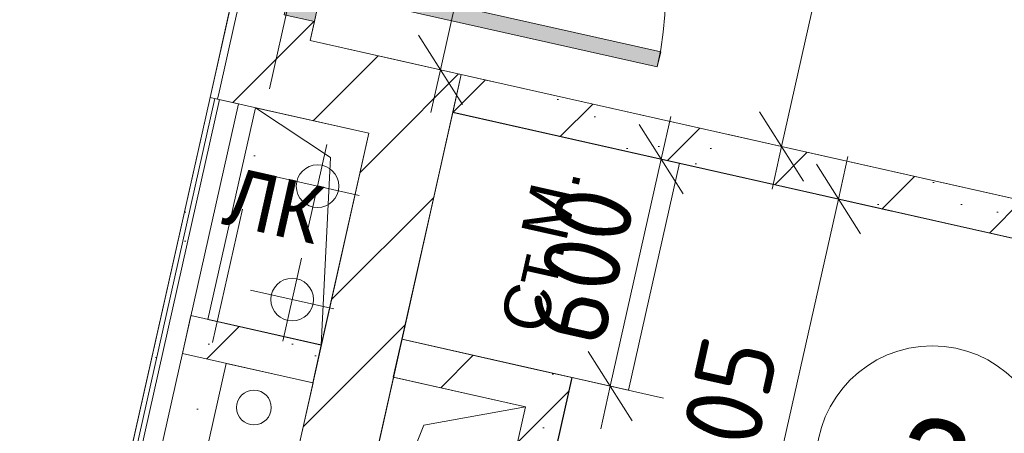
# Model space of a CAD drawing. Header units: millimetres. Extents: x -7213913 to -6930525, y 6129472 to 6355042.
# Tile 103 of 214: x -7195193 to -7192650, y 6169857 to 6170924. Entities that reach past the tile are written whole.
import ezdxf
from ezdxf.enums import TextEntityAlignment as Align

# ---------------------------------------------------------------- set-up
doc = ezdxf.new("R2010")
doc.units = ezdxf.units.MM
doc.header["$MEASUREMENT"] = 0
doc.linetypes.add('Штрихпунктирная', pattern=[670.277762, 352.777767, -176.388884, 0, -141.111112])
for name, color, linetype in [('S - квартира_помещение.АР', 7, 'Continuous'), ('S - МОП.АР', 7, 'Continuous'), ('АР-Мебель_Сантехника.АР', 7, 'Continuous'), ('АР-Стены_Перегородки_межквартирные_200.АР', 7, 'Continuous'), ('АР-Чертеж-Оси_Осевые размеры.АР', 7, 'Continuous'), ('АР-Чертеж-Размеры.АР', 7, 'Continuous'), ('ИОС-Шахты и отверстия.АР', 7, 'Continuous')]:
    doc.layers.add(name, color=color, linetype=linetype)
for name, color, linetype, lineweight in [('S - квартира_помещение.АР_Ном._пера__2', 8, 'Continuous', 15), ('S - МОП.АР_Ном._пера__2', 8, 'Continuous', 15), ('АР-Мебель_Сантехника.АР_Ном._пера__101', 252, 'Continuous', 0), ('АР-Стены_Перегородки_межквартирные_200.АР_Ном._пера__1', 7, 'Continuous', 15), ('АР-Чертеж-Оси_Осевые размеры.АР_Ном._пера__120', 7, 'Continuous', 0), ('АР-Чертеж-Размеры.АР_Ном._пера__1', 7, 'Continuous', 0), ('Двери Archicad_Ном._пера__120', 7, 'Continuous', 0), ('ИОС-Шахты и отверстия.АР_Ном._пера__1', 7, 'Continuous', 0), ('Паспорта Зон Archicad_Ном._пера__1', 7, 'Continuous', 0)]:
    doc.layers.add(name, color=color, linetype=linetype, lineweight=lineweight)
doc.layers.add('АР-Мебель_Сантехника.АР_Ном._пера__86', color=7, linetype='Continuous', lineweight=0, true_color=0xbdbdbd)
doc.styles.add('РЎР“Р•РќР•Р\xa0Р\x98Р\xa0_РЎРўР\x98Р›Р¬_1', font='txt')
doc.styles.add('РЎР“Р•РќР•Р\xa0Р\x98Р\xa0_РЎРўР\x98Р›Р¬_2', font='calibri.ttf')
doc.styles.add('РЎР“Р•РќР•Р\xa0Р\x98Р\xa0_РЎРўР\x98Р›Р¬_3', font='GOST_Common.ttf')
doc.styles.add('РЎР“Р•РќР•Р\xa0Р\x98Р\xa0_РЎРўР\x98Р›Р¬_5', font='GOTHIC.TTF')
doc.styles.add('РЎР“Р•РќР•Р\xa0Р\x98Р\xa0_РЎРўР\x98Р›Р¬_6', font='arial.ttf')
doc.dimstyles.new('СГЕНЕРИР_СТИЛЬ__3', dxfattribs={"dimtxt": 200, "dimasz": 142.5, "dimexe": 0.18, "dimexo": 0.0625, "dimgap": 0, "dimtad": 1, "dimdec": 0, "dimzin": 0, "dimdsep": 46, "dimtxsty": 'РЎР“Р•РќР•Р\xa0Р\x98Р\xa0_РЎРўР\x98Р›Р¬_3', "dimblk": 'ARROWHEAD_6', "dimblk1": 'ARROWHEAD_6', "dimblk2": 'ARROWHEAD_6', "dimcen": 0.09, "dimse1": 1, "dimse2": 1, "dimclrd": 7, "dimclre": 7, "dimclrt": 7, "dimazin": 0, "dimtfac": 1, "dimtdec": 4, "dimtmove": 0, "dimatfit": 3, "dimfxl": 1, "dimtolj": 1, "dimtzin": 0, "dimarcsym": 0})
doc.dimstyles.new('СГЕНЕРИР_СТИЛЬ__4', dxfattribs={"dimtxt": 200, "dimasz": 142.5, "dimexe": 0.18, "dimexo": 0.0625, "dimgap": 0, "dimtad": 1, "dimdec": 0, "dimzin": 0, "dimdsep": 46, "dimtxsty": 'РЎР“Р•РќР•Р\xa0Р\x98Р\xa0_РЎРўР\x98Р›Р¬_3', "dimblk": 'ARROWHEAD_6', "dimblk1": 'ARROWHEAD_6', "dimblk2": 'ARROWHEAD_6', "dimcen": 0.09, "dimse1": 1, "dimse2": 1, "dimclrd": 7, "dimclre": 7, "dimclrt": 7, "dimazin": 0, "dimtfac": 1, "dimtdec": 4, "dimtmove": 2, "dimatfit": 3, "dimfxl": 1, "dimtolj": 1, "dimtzin": 0, "dimarcsym": 0})
pattern_1 = [(45, (-6566190.34, 6562677.8), (-169.70563, 169.70563), []), (90, (-6566360.05, 6562847.5), (-216, 0), [0, -144, 0, -216]), (155, (-6566190.34, 6563017.2), (91.285545, 195.76248), [0, -105.6, 0, -182.4])]
pattern_2 = [(45, (-6566190.34, 6562677.8), (-127.279217, 127.279217), [])]
pattern_3 = [(45, (-6566190.34, 6563027.8), (-111.369318, 111.369318), [0, -105, 0, -157.5]), (110, (-6565840.34, 6563027.8), (148.001588, 53.868173), [0, -77, 0, -133])]
pattern_4 = [(0, (-6566190.34, 6562677.795), (0, 75), [0, -75])]

# ---------------------------------------------------------------- blocks, each defined once
blk = doc.blocks.new('С_у_3_33_10', base_point=(-7192639.4, 6169488))
at = {"layer": 'S - квартира_помещение.АР_Ном._пера__2', "color": 8, "linetype": 'Continuous', "lineweight": 15, "flags": 128}
blk.add_lwpolyline([(-7194205.2, 6170099.8), (-7193765.7, 6170001), (-7193973.9, 6169074.1), (-7194414.1, 6169172.9), (-7194512.6, 6168733.9), (-7191439.3, 6168043.7), (-7191000.9, 6169995.3), (-7194074.2, 6170685.5)], close=True, dxfattribs=at)
at = {"layer": 'Паспорта Зон Archicad_Ном._пера__1', "color": 7, "linetype": 'Continuous', "lineweight": 0}
blk.add_circle((-7192835.6, 6169782.9), 300, dxfattribs=at)
at = {"layer": 'Паспорта Зон Archicad_Ном._пера__1', "color": 7, "lineweight": 0, "style": 'РЎР“Р•РќР•Р\xa0Р\x98Р\xa0_РЎРўР\x98Р›Р¬_1'}
blk.add_attdef('ROOM_NUMBER', text='', height=250, rotation=347.3417, dxfattribs=at).set_placement((-7192835.6, 6169768), align=Align.MIDDLE_CENTER)
at = {"layer": 'Паспорта Зон Archicad_Ном._пера__1', "color": 7, "lineweight": 0, "style": 'РЎР“Р•РќР•Р\xa0Р\x98Р\xa0_РЎРўР\x98Р›Р¬_2'}
blk.add_attdef('ROOM_AREA', text='', height=200, rotation=347.3417, dxfattribs=at).set_placement((-7192243.4, 6168798.2), align=Align.MIDDLE_RIGHT)
blk = doc.blocks.new('Холл_4_35_10', base_point=(-7192599.9, 6171254.5))
at = {"layer": 'S - квартира_помещение.АР_Ном._пера__2', "color": 8, "linetype": 'Continuous', "lineweight": 15, "flags": 128}
blk.add_lwpolyline([(-7194442.7, 6170870.6), (-7194052.5, 6170782.9), (-7194052.4, 6170783.1), (-7190979, 6170092.9), (-7190722.6, 6171234.4), (-7191576.4, 6171426.1), (-7191438.3, 6172040.7), (-7193389.7, 6172478.9), (-7193521.2, 6171893.5), (-7193618.7, 6171915.4), (-7193487.3, 6172500.8), (-7193780, 6172566.6), (-7193911.5, 6171981.2), (-7194179.8, 6172041.4)], close=True, dxfattribs=at)
at = {"layer": 'Паспорта Зон Archicad_Ном._пера__1', "color": 7, "lineweight": 0, "style": 'РЎР“Р•РќР•Р\xa0Р\x98Р\xa0_РЎРўР\x98Р›Р¬_1'}
blk.add_attdef('ROOM_NUMBER', text='', height=250, rotation=347.3417, dxfattribs=at).set_placement((-7192509.7, 6171221), align=Align.MIDDLE_CENTER)
at = {"layer": 'Паспорта Зон Archicad_Ном._пера__1', "color": 7, "lineweight": 0, "style": 'РЎР“Р•РќР•Р\xa0Р\x98Р\xa0_РЎРўР\x98Р›Р¬_2'}
blk.add_attdef('ROOM_AREA', text='', height=200, rotation=347.3417, dxfattribs=at).set_placement((-7191114.6, 6170287.1), align=Align.MIDDLE_RIGHT)
blk = doc.blocks.new('Стиральная Машина 23[7]_10', base_point=(-7194140, 6170392.6))
at = {"layer": 'АР-Мебель_Сантехника.АР_Ном._пера__101', "color": 252, "linetype": 'Continuous', "lineweight": 0, "flags": 128}
blk.add_lwpolyline([(-7194074.2, 6170685.3), (-7193488.8, 6170553.8), (-7193620.3, 6169968.4), (-7194205.7, 6170099.9)], close=True, dxfattribs=at)
at = {"layer": 'АР-Мебель_Сантехника.АР_Ном._пера__86', "color": 9, "lineweight": 0, "true_color": 0xbdbdbd, "style": 'РЎР“Р•РќР•Р\xa0Р\x98Р\xa0_РЎРўР\x98Р›Р¬_6'}
blk.add_attdef('stDisplayText', text='', height=120, rotation=77.3417, dxfattribs=at).set_placement((-7193847.3, 6170332.7), align=Align.MIDDLE_CENTER)
blk = doc.blocks.new('Символ Проема в Полу 21[48]_10', base_point=(-7194583.8, 6170697.2))
at = {"layer": 'ИОС-Шахты и отверстия.АР_Ном._пера__1', "color": 7, "linetype": 'Continuous', "lineweight": 0, "flags": 128}
for points in [[(-7194390, 6170568.9), (-7194413.8, 6170085.1), (-7194706.5, 6170150.9), (-7194583.8, 6170697.2)], [(-7194583.8, 6170697.2), (-7194291.1, 6170631.5), (-7194413.8, 6170085.1), (-7194390, 6170568.9)]]:
    blk.add_lwpolyline(points, close=True, dxfattribs=at)
at = {"layer": 'ИОС-Шахты и отверстия.АР_Ном._пера__1', "color": 7, "lineweight": 0, "insert": (-7194508.8, 6170317.4), "char_height": 150, "attachment_point": 8, "rotation": 347.3417, "style": 'РЎР“Р•РќР•Р\xa0Р\x98Р\xa0_РЎРўР\x98Р›Р¬_5'}
blk.add_mtext('\\A1;{\\pqc;\\pt0;\\fCentury Gothic|b0|i0|c204|p0;\\W1.000000;ЛК\\fCentury Gothic|b0|i0|c204|p0;\\W1.000000;\\A1{\\H.66x;\\S^  ;}\\fCentury Gothic|b0|i0|c204|p0;\\W1.000000;\\fCentury Gothic|b0|i0|c204|p0;\\W1.000000;\\A1{\\H.66x;\\S^  ;}\\fCentury Gothic|b0|i0|c204|p0;\\W1.000000;\\fCentury Gothic|b0|i0|c204|p0;\\W1.000000;\\A1{\\H.66x;\\S^  ;}}', dxfattribs=at)
blk = doc.blocks.new('Символ Проема в Полу 21[54]_10', base_point=(-7194446.9, 6169026.7))
at = {"layer": 'ИОС-Шахты и отверстия.АР_Ном._пера__1', "color": 7, "linetype": 'Continuous', "lineweight": 0, "insert": (-7194346.5, 6168788.7), "char_height": 150, "attachment_point": 8, "rotation": 347.3417, "style": 'РЎР“Р•РќР•Р\xa0Р\x98Р\xa0_РЎРўР\x98Р›Р¬_6'}
blk.add_mtext('\\A1;{\\pqc;\\pt0;\\fArial|b0|i0|c204|p0;\\c739502;\\W1.000000;ВК\\fArial|b0|i0|c204|p0;\\W1.000000;\\A1{\\H.66x;\\S^  ;}\\fArial|b0|i0|c204|p0;\\W1.000000;\\fArial|b0|i0|c204|p0;\\W1.000000;\\A1{\\H.66x;\\S^  ;}\\fArial|b0|i0|c204|p0;\\W1.000000;\\fArial|b0|i0|c204|p0;\\W1.000000;\\A1{\\H.66x;\\S^  ;}}', dxfattribs=at)
blk = doc.blocks.new('Символ Проема в Полу 21[132]_10', base_point=(-7194391.9, 6169270.5))
at = {"layer": 'ИОС-Шахты и отверстия.АР_Ном._пера__1', "color": 7, "linetype": 'Continuous', "lineweight": 0, "flags": 128}
for points in [[(-7194391.9, 6169270.5), (-7194227.6, 6170002.3), (-7193886.2, 6169925.6), (-7194149.3, 6169878.6)], [(-7194149.3, 6169878.6), (-7193886.2, 6169925.6), (-7194050.6, 6169193.8), (-7194391.9, 6169270.5)]]:
    blk.add_lwpolyline(points, close=True, dxfattribs=at)
at = {"layer": 'ИОС-Шахты и отверстия.АР_Ном._пера__1', "color": 7, "linetype": 'Continuous', "lineweight": 0, "insert": (-7194146.4, 6169522.7), "char_height": 150, "attachment_point": 8, "rotation": 347.3417, "style": 'РЎР“Р•РќР•Р\xa0Р\x98Р\xa0_РЎРўР\x98Р›Р¬_6'}
blk.add_mtext('\\A1;{\\pqc;\\pt0;\\fArial|b0|i0|c204|p0;\\c739502;\\W1.000000;ОВ\\fArial|b0|i0|c204|p0;\\W1.000000;\\A1{\\H.66x;\\S^  ;}\\fArial|b0|i0|c204|p0;\\W1.000000;\\fArial|b0|i0|c204|p0;\\W1.000000;\\A1{\\H.66x;\\S^  ;}\\fArial|b0|i0|c204|p0;\\W1.000000;\\fArial|b0|i0|c204|p0;\\W1.000000;\\A1{\\H.66x;\\S^  ;}}', dxfattribs=at)
blk = doc.blocks.new('Коридор_6_62_10', base_point=(-7194976.7, 6171241.3))
at = {"layer": 'S - МОП.АР_Ном._пера__2', "color": 8, "linetype": 'Continuous', "lineweight": 15, "flags": 128}
blk.add_lwpolyline([(-7197544.7, 6165182), (-7194510.3, 6164500.5), (-7194115.8, 6166256.9), (-7195628.1, 6166596.6), (-7194701.2, 6170723.6), (-7193138.8, 6177680.3), (-7194660.9, 6178022.2)], close=True, dxfattribs=at)
at = {"layer": 'Паспорта Зон Archicad_Ном._пера__1', "color": 7, "lineweight": 0, "style": 'РЎР“Р•РќР•Р\xa0Р\x98Р\xa0_РЎРўР\x98Р›Р¬_3'}
blk.add_attdef('ROOM_NUMBER', text='', height=350, rotation=347.3417, dxfattribs=at).set_placement((-7194567.4, 6175393.1), align=Align.MIDDLE_CENTER)
at = {"layer": 'Паспорта Зон Archicad_Ном._пера__1', "color": 7, "lineweight": 0, "style": 'РЎР“Р•РќР•Р\xa0Р\x98Р\xa0_РЎРўР\x98Р›Р¬_2'}
blk.add_attdef('ROOM_AREA', text='', height=200, rotation=347.3417, dxfattribs=at).set_placement((-7194319.9, 6174798.6), align=Align.MIDDLE_RIGHT)
blk = doc.blocks.new('Стена_13_10', base_point=(-7194052.3, 6170782.9))
at = {"layer": 'АР-Стены_Перегородки_межквартирные_200.АР', "linetype": 'Continuous', "lineweight": 0, "true_color": 0x000000}
h = blk.add_hatch(dxfattribs=at)
h.set_pattern_fill('БУТ__50__000A', color=18, style=0, pattern_type=2)
h.set_pattern_definition(pattern_1)
h.paths.add_polyline_path([(-7194052.3, 6170782.9), (-7194074.2, 6170685.3), (-7192610.7, 6170356.6), (-7192588.8, 6170454.2)])
at = {"layer": 'АР-Стены_Перегородки_межквартирные_200.АР_Ном._пера__1', "color": 7, "linetype": 'Continuous', "lineweight": 15, "flags": 128}
for points in [[(-7194052.3, 6170782.9), (-7194074.2, 6170685.3)], [(-7192588.8, 6170454.2), (-7194052.3, 6170782.9)], [(-7194074.2, 6170685.3), (-7192610.7, 6170356.6)]]:
    blk.add_lwpolyline(points, dxfattribs=at)
blk = doc.blocks.new('Стена_34_10', base_point=(-7194609.2, 6168750.5))
at = {"layer": 'АР-Стены_Перегородки_межквартирные_200.АР', "linetype": 'Continuous', "lineweight": 0, "true_color": 0x000000}
h = blk.add_hatch(dxfattribs=at)
h.set_pattern_fill('БЛОКИ_БЕТОННЫЕ_ЭФФЕКТИВН_28', color=18, style=0, pattern_type=2)
h.set_pattern_definition(pattern_2)
h.paths.add_polyline_path([(-7194291.1, 6170631.5), (-7194052.3, 6170782.9), (-7194247.5, 6170826.7)])
h = blk.add_hatch(dxfattribs=at)
h.set_pattern_fill('БЛОКИ_БЕТОННЫЕ_ЭФФЕКТИВН_28', color=18, style=0, pattern_type=2)
h.set_pattern_definition(pattern_2)
h.paths.add_polyline_path([(-7194291.1, 6170631.5), (-7194096, 6170587.7), (-7194052.3, 6170782.9)])
h = blk.add_hatch(dxfattribs=at)
h.set_pattern_fill('БЛОКИ_БЕТОННЫЕ_ЭФФЕКТИВН_28', color=18, style=0, pattern_type=2)
h.set_pattern_definition(pattern_2)
h.paths.add_polyline_path([(-7194291.1, 6170631.5), (-7194706.8, 6168772.4), (-7194511.6, 6168728.6), (-7194096, 6170587.7)])
at = {"layer": 'АР-Стены_Перегородки_межквартирные_200.АР_Ном._пера__1', "color": 7, "linetype": 'Continuous', "lineweight": 15, "flags": 128}
for points in [[(-7194052.3, 6170782.9), (-7194247.5, 6170826.7)], [(-7194511.6, 6168728.6), (-7194052.3, 6170782.9)], [(-7194291.1, 6170631.5), (-7194750.4, 6168577.2)]]:
    blk.add_lwpolyline(points, dxfattribs=at)
blk = doc.blocks.new('Металлическая Дверь 23[15]_10', base_point=(-6566190.3, 6562677.8))
at = {"layer": 'Двери Archicad_Ном._пера__120', "linetype": 'Continuous', "lineweight": 0, "true_color": 0xffffff}
for points in [[(-7194297.3, 6171883.3), (-7194258.2, 6171874.5), (-7194219.2, 6171865.8), (-7194201.7, 6171943.8), (-7194279.7, 6171961.3)], [(-7193545.9, 6170802.4), (-7193537.1, 6170841.4), (-7194405.5, 6171036.4), (-7194414.3, 6170997.4)], [(-7194509.8, 6170936.9), (-7194431.8, 6170919.3), (-7194414.3, 6170997.4), (-7194453.3, 6171006.2), (-7194492.3, 6171014.9)]]:
    blk.add_hatch(color=7, dxfattribs=at).paths.add_polyline_path(points)
at = {"layer": 'Двери Archicad_Ном._пера__120', "color": 7, "linetype": 'Continuous', "lineweight": 0}
for p, q in [((-7194416.3, 6171992), (-7194420.7, 6171972.5)), ((-7194284.1, 6171941.8), (-7194420.7, 6171972.5)), ((-7194279.7, 6171961.3), (-7194297.3, 6171883.3)), ((-7194201.7, 6171943.8), (-7194279.7, 6171961.3)), ((-7194201.7, 6171943.8), (-7194279.7, 6171961.3)), ((-7194201.7, 6171943.8), (-7194279.7, 6171961.3)), ((-7194219.2, 6171865.8), (-7194201.7, 6171943.8)), ((-7194297.3, 6171883.3), (-7194258.2, 6171874.5)), ((-7194258.2, 6171874.5), (-7194219.2, 6171865.8)), ((-7194414.3, 6170997.4), (-7194405.5, 6171036.4)), ((-7194405.5, 6171036.4), (-7193537.1, 6170841.4)), ((-7194492.3, 6171014.9), (-7194509.8, 6170936.9)), ((-7194453.3, 6171006.2), (-7194492.3, 6171014.9)), ((-7194414.3, 6170997.4), (-7194453.3, 6171006.2)), ((-7194646.4, 6170967.5), (-7194642.1, 6170987.1)), ((-7194505.5, 6170956.4), (-7194642.1, 6170987.1)), ((-7194431.8, 6170919.3), (-7194414.3, 6170997.4)), ((-7193545.9, 6170802.4), (-7194414.3, 6170997.4)), ((-7194509.8, 6170936.9), (-7194431.8, 6170919.3)), ((-7194431.8, 6170919.3), (-7194509.8, 6170936.9)), ((-7194431.8, 6170919.3), (-7194509.8, 6170936.9)), ((-7193537.1, 6170841.4), (-7193545.9, 6170802.4))]:
    blk.add_line(p, q, dxfattribs=at)
blk.add_arc((-7194414.3, 6170997.4), 890, 347.3417, 77.3417, dxfattribs=at)
blk = doc.blocks.new('Стена_35_10', base_point=(-7194562.2, 6170794.9))
at = {"layer": 'АР-Стены_Перегородки_межквартирные_200.АР', "linetype": 'Continuous', "lineweight": 0, "true_color": 0x000000}
h = blk.add_hatch(dxfattribs=at)
h.set_pattern_fill('ШТУКАТУРКА__ГИПС_01_000A', color=18, style=0, pattern_type=2)
h.set_pattern_definition(pattern_3)
h.paths.add_polyline_path([(-7194646.4, 6170967.5), (-7194701.2, 6170723.6), (-7194677.7, 6170737), (-7194626.9, 6170963.2)])
h = blk.add_hatch(dxfattribs=at)
h.set_pattern_fill('БЛОКИ_БЕТОННЫЕ_ЭФФЕКТИВН_28', color=18, style=0, pattern_type=2)
h.set_pattern_definition(pattern_2)
h.paths.add_polyline_path([(-7194637.9, 6170914.4), (-7194442.7, 6170870.6), (-7194431.8, 6170919.3), (-7194509.8, 6170936.9), (-7194626.9, 6170963.2)])
h = blk.add_hatch(dxfattribs=at)
h.set_pattern_fill('БЛОКИ_БЕТОННЫЕ_ЭФФЕКТИВН_28', color=18, style=0, pattern_type=2)
h.set_pattern_definition(pattern_2)
h.paths.add_polyline_path([(-7194677.7, 6170737), (-7194442.7, 6170870.6), (-7194637.9, 6170914.4)])
h = blk.add_hatch(dxfattribs=at)
h.set_pattern_fill('БЛОКИ_БЕТОННЫЕ_ЭФФЕКТИВН_28', color=18, style=0, pattern_type=2)
h.set_pattern_definition(pattern_2)
h.paths.add_polyline_path([(-7194677.7, 6170737), (-7194681.7, 6170719.2), (-7194486.6, 6170675.4), (-7194442.7, 6170870.6)])
h = blk.add_hatch(dxfattribs=at)
h.set_pattern_fill('ШТУКАТУРКА__ГИПС_01_000A', color=18, style=0, pattern_type=2)
h.set_pattern_definition(pattern_3)
h.paths.add_polyline_path([(-7194677.7, 6170737), (-7194701.2, 6170723.6), (-7194681.7, 6170719.2)])
at = {"layer": 'АР-Стены_Перегородки_межквартирные_200.АР_Ном._пера__1', "color": 7, "linetype": 'Continuous', "lineweight": 15}
for p, q in [((-7194626.9, 6170963.2), (-7194637.9, 6170914.4)), ((-7194431.8, 6170919.3), (-7194509.8, 6170936.9)), ((-7194637.9, 6170914.4), (-7194677.7, 6170737)), ((-7194681.7, 6170719.2), (-7194677.7, 6170737))]:
    blk.add_line(p, q, dxfattribs=at)
at = {"layer": 'АР-Стены_Перегородки_межквартирные_200.АР_Ном._пера__1', "color": 7, "linetype": 'Continuous', "lineweight": 0, "flags": 128}
for points in [[(-7194646.4, 6170967.5), (-7194701.2, 6170723.6)], [(-7194701.2, 6170723.6), (-7194681.7, 6170719.2)]]:
    blk.add_lwpolyline(points, dxfattribs=at)
at = {"layer": 'АР-Стены_Перегородки_межквартирные_200.АР_Ном._пера__1', "color": 7, "linetype": 'Continuous', "lineweight": 15, "flags": 128}
for points in [[(-7194442.7, 6170870.6), (-7194431.8, 6170919.3)], [(-7194681.7, 6170719.2), (-7194486.6, 6170675.4)]]:
    blk.add_lwpolyline(points, dxfattribs=at)
at = {"layer": 'Двери Archicad_Ном._пера__120', "color": 7, "linetype": 'Continuous', "lineweight": 0}
blk.add_blockref('Металлическая Дверь 23[15]_10', (-6566190.3, 6562677.8), dxfattribs=at)
blk = doc.blocks.new('Стена_36_10', base_point=(-7194171.7, 6170707.2))
at = {"layer": 'АР-Стены_Перегородки_межквартирные_200.АР', "linetype": 'Continuous', "lineweight": 0, "true_color": 0x000000}
h = blk.add_hatch(dxfattribs=at)
h.set_pattern_fill('БЛОКИ_БЕТОННЫЕ_ЭФФЕКТИВН_28', color=18, style=0, pattern_type=2)
h.set_pattern_definition(pattern_2)
h.paths.add_polyline_path([(-7194486.6, 6170675.4), (-7194291.1, 6170631.5), (-7194247.5, 6170826.7), (-7194442.7, 6170870.6)])
at = {"layer": 'АР-Стены_Перегородки_межквартирные_200.АР_Ном._пера__1', "color": 7, "linetype": 'Continuous', "lineweight": 15, "flags": 128}
for points in [[(-7194247.5, 6170826.7), (-7194442.7, 6170870.6)], [(-7194486.6, 6170675.4), (-7194291.1, 6170631.5)]]:
    blk.add_lwpolyline(points, dxfattribs=at)
blk = doc.blocks.new('Стена_99_10', base_point=(-7195143, 6168665.4))
at = {"layer": 'АР-Стены_Перегородки_межквартирные_200.АР', "linetype": 'Continuous', "lineweight": 0, "true_color": 0x000000}
h = blk.add_hatch(dxfattribs=at)
h.set_pattern_fill('ШТУКАТУРКА__ГИПС_03_000A', color=18, style=0, pattern_type=2)
h.set_pattern_definition(pattern_4)
h.paths.add_polyline_path([(-7194701.2, 6170723.6), (-7195162.5, 6168669.8), (-7195150.3, 6168667.1), (-7194689, 6170720.9)])
h = blk.add_hatch(dxfattribs=at)
h.set_pattern_fill('ШТУКАТУРКА__ГИПС_03_000A', color=18, style=0, pattern_type=2)
h.set_pattern_definition(pattern_4)
h.paths.add_polyline_path([(-7194689, 6170720.9), (-7195150.3, 6168667.1), (-7195138.1, 6168664.3), (-7194676.8, 6170718.1)])
at = {"layer": 'АР-Стены_Перегородки_межквартирные_200.АР_Ном._пера__1', "color": 7, "linetype": 'Continuous', "lineweight": 0}
for p, q in [((-7194689, 6170720.9), (-7195150.3, 6168667.1)), ((-7194676.8, 6170718.1), (-7195138.1, 6168664.3))]:
    blk.add_line(p, q, dxfattribs=at)
at = {"layer": 'АР-Стены_Перегородки_межквартирные_200.АР_Ном._пера__1', "color": 7, "linetype": 'Continuous', "lineweight": 0, "flags": 128}
for points in [[(-7194701.2, 6170723.6), (-7195162.5, 6168669.8)], [(-7194628, 6170707.2), (-7194701.2, 6170723.6)], [(-7195089.3, 6168653.4), (-7194628, 6170707.2)]]:
    blk.add_lwpolyline(points, dxfattribs=at)
blk = doc.blocks.new('Стена_104_10', base_point=(-7193864.3, 6170023.2))
at = {"layer": 'АР-Стены_Перегородки_межквартирные_200.АР', "linetype": 'Continuous', "lineweight": 0, "true_color": 0x000000}
h = blk.add_hatch(dxfattribs=at)
h.set_pattern_fill('БУТ__50__000A', color=18, style=0, pattern_type=2)
h.set_pattern_definition(pattern_1)
h.paths.add_polyline_path([(-7193886.2, 6169925.6), (-7193766.7, 6170001.3), (-7193864.3, 6170023.2)])
h = blk.add_hatch(dxfattribs=at)
h.set_pattern_fill('БУТ__50__000A', color=18, style=0, pattern_type=2)
h.set_pattern_definition(pattern_1)
h.paths.add_polyline_path([(-7193886.2, 6169925.6), (-7193788.7, 6169903.7), (-7193766.7, 6170001.3)])
h = blk.add_hatch(dxfattribs=at)
h.set_pattern_fill('БУТ__50__000A', color=18, style=0, pattern_type=2)
h.set_pattern_definition(pattern_1)
h.paths.add_polyline_path([(-7193953, 6169171.9), (-7193788.7, 6169903.7), (-7193886.2, 6169925.6), (-7194050.6, 6169193.8)])
h = blk.add_hatch(dxfattribs=at)
h.set_pattern_fill('БУТ__50__000A', color=18, style=0, pattern_type=2)
h.set_pattern_definition(pattern_1)
h.paths.add_polyline_path([(-7194050.6, 6169193.8), (-7194072.5, 6169096.3), (-7193974.9, 6169074.4)])
h = blk.add_hatch(dxfattribs=at)
h.set_pattern_fill('БУТ__50__000A', color=18, style=0, pattern_type=2)
h.set_pattern_definition(pattern_1)
h.paths.add_polyline_path([(-7193953, 6169171.9), (-7194050.6, 6169193.8), (-7193974.9, 6169074.4)])
at = {"layer": 'АР-Стены_Перегородки_межквартирные_200.АР_Ном._пера__1', "color": 7, "linetype": 'Continuous', "lineweight": 15, "flags": 128}
for points in [[(-7193766.7, 6170001.3), (-7193864.3, 6170023.2)], [(-7193974.9, 6169074.4), (-7193766.7, 6170001.3)], [(-7193886.2, 6169925.6), (-7194050.6, 6169193.8)], [(-7193974.9, 6169074.4), (-7194072.5, 6169096.3)]]:
    blk.add_lwpolyline(points, dxfattribs=at)
blk = doc.blocks.new('Стена_180_10', base_point=(-7194435.9, 6169987.6))
at = {"layer": 'АР-Стены_Перегородки_межквартирные_200.АР', "linetype": 'Continuous', "lineweight": 0, "true_color": 0x000000}
h = blk.add_hatch(dxfattribs=at)
h.set_pattern_fill('БУТ__50__000A', color=18, style=0, pattern_type=2)
h.set_pattern_definition(pattern_1)
h.paths.add_polyline_path([(-7194414, 6170085.2), (-7194750.8, 6170160.8), (-7194772.7, 6170063.2), (-7194435.9, 6169987.6)])
at = {"layer": 'АР-Стены_Перегородки_межквартирные_200.АР_Ном._пера__1', "color": 7, "linetype": 'Continuous', "lineweight": 15, "flags": 128}
for points in [[(-7194750.8, 6170160.8), (-7194772.7, 6170063.2)], [(-7194414, 6170085.2), (-7194750.8, 6170160.8)], [(-7194435.9, 6169987.6), (-7194414, 6170085.2)], [(-7194772.7, 6170063.2), (-7194435.9, 6169987.6)]]:
    blk.add_lwpolyline(points, dxfattribs=at)
blk = doc.blocks.new('Стена_229_10', base_point=(-7194205.9, 6170099.9))
at = {"layer": 'АР-Стены_Перегородки_межквартирные_200.АР', "linetype": 'Continuous', "lineweight": 0, "true_color": 0x000000}
h = blk.add_hatch(dxfattribs=at)
h.set_pattern_fill('БУТ__50__000A', color=18, style=0, pattern_type=2)
h.set_pattern_definition(pattern_1)
h.paths.add_polyline_path([(-7193864.3, 6170023.2), (-7194205.9, 6170099.9), (-7194227.8, 6170002.3), (-7193886.2, 6169925.6)])
at = {"layer": 'АР-Стены_Перегородки_межквартирные_200.АР_Ном._пера__1', "color": 7, "linetype": 'Continuous', "lineweight": 15, "flags": 128}
for points in [[(-7194205.9, 6170099.9), (-7194227.8, 6170002.3)], [(-7193864.3, 6170023.2), (-7194205.9, 6170099.9)], [(-7194227.8, 6170002.3), (-7193886.2, 6169925.6)]]:
    blk.add_lwpolyline(points, dxfattribs=at)
blk = doc.blocks.new('*D1043', base_point=(-6566190.3, 6562677.8))
at = {"layer": 'АР-Чертеж-Размеры.АР_Ном._пера__1', "color": 7, "linetype": 'Continuous', "lineweight": 0, "transparency": 16777216}
for p, q in [((-7193053.6, 6170571.4), (-7193078.2, 6170461.6)), ((-7193021.5, 6170372), (-7193135, 6170551.2)), ((-7193215.5, 6170492.4), (-7192941, 6170430.8)), ((-7193078.2, 6170461.6), (-7193517.6, 6168505.3)), ((-7193574.3, 6168595), (-7193460.9, 6168415.7)), ((-7193654.8, 6168536.2), (-7193380.4, 6168474.5)), ((-7193517.6, 6168505.3), (-7193542.3, 6168395.6))]:
    blk.add_line(p, q, dxfattribs=at)
at = {"layer": 'АР-Чертеж-Размеры.АР_Ном._пера__1', "color": 7, "lineweight": 0, "transparency": 16777216, "insert": (-7193373.1, 6169439.5), "char_height": 200, "attachment_point": 7, "rotation": 77.3417, "style": 'РЎР“Р•РќР•Р\xa0Р\x98Р\xa0_РЎРўР\x98Р›Р¬_3'}
blk.add_mtext('\\A1;{\\pql;\\fGOST Common|b0|i0|c204|p0;\\W1.000000;2\xa0005}', dxfattribs=at)
blk = doc.blocks.new('ARROWHEAD_6')
at = {"color": 0, "linetype": 'Continuous', "lineweight": 0}
for p, q in [((-0.5, -0.5), (0.5, 0.5)), ((0, 0), (-1, 0))]:
    blk.add_line(p, q, dxfattribs=at)
blk = doc.blocks.new('*D1115', base_point=(-6566190.3, 6562677.8))
at = {"layer": 'АР-Чертеж-Размеры.АР_Ном._пера__1', "color": 7, "linetype": 'Continuous', "lineweight": 0, "transparency": 16777216}
for p, q in [((-7192830.4, 6172353.3), (-7192805.7, 6172463.1)), ((-7192773.6, 6172263.7), (-7192887.1, 6172442.9)), ((-7192693.2, 6172322.5), (-7192967.6, 6172384.1)), ((-7193224.8, 6170597), (-7192830.4, 6172353.3)), ((-7193281.6, 6170686.6), (-7193168.1, 6170507.4)), ((-7193087.6, 6170566.2), (-7193362, 6170627.8)), ((-7193249.5, 6170487.2), (-7193224.8, 6170597))]:
    blk.add_line(p, q, dxfattribs=at)
at = {"layer": 'АР-Чертеж-Размеры.АР_Ном._пера__1', "color": 7, "lineweight": 0, "transparency": 16777216, "insert": (-7193131.9, 6171193.4), "char_height": 200, "attachment_point": 7, "rotation": 77.3417, "style": 'РЎР“Р•РќР•Р\xa0Р\x98Р\xa0_РЎРўР\x98Р›Р¬_3'}
blk.add_mtext('\\A1;{\\pql;\\fGOST Common|b0|i0|c204|p0;\\W1.000000;1\xa0800}', dxfattribs=at)
blk = doc.blocks.new('*D1116', base_point=(-6566190.3, 6562677.8))
at = {"layer": 'АР-Чертеж-Размеры.АР_Ном._пера__1', "color": 7, "linetype": 'Continuous', "lineweight": 0, "transparency": 16777216}
for p, q in [((-7193842.9, 6171965.8), (-7193818.3, 6172075.5)), ((-7193786.2, 6171876.2), (-7193899.6, 6172055.4)), ((-7193705.7, 6171935), (-7193980.1, 6171996.6)), ((-7194105.9, 6170794.9), (-7193842.9, 6171965.8)), ((-7194162.6, 6170884.5), (-7194049.1, 6170705.3)), ((-7193968.7, 6170764.1), (-7194243.1, 6170825.7)), ((-7194130.5, 6170685.1), (-7194105.9, 6170794.9))]:
    blk.add_line(p, q, dxfattribs=at)
at = {"layer": 'АР-Чертеж-Размеры.АР_Ном._пера__1', "color": 7, "lineweight": 0, "transparency": 16777216, "insert": (-7194078.7, 6171098.6), "char_height": 200, "attachment_point": 7, "rotation": 77.3417, "style": 'РЎР“Р•РќР•Р\xa0Р\x98Р\xa0_РЎРўР\x98Р›Р¬_3'}
blk.add_mtext('\\A1;{\\pql;\\fGOST Common|b0|i0|c204|p0;\\W1.000000;1\xa0200}', dxfattribs=at)
blk = doc.blocks.new('*D1207', base_point=(-6566190.3, 6562677.8))
at = {"layer": 'АР-Чертеж-Размеры.АР_Ном._пера__1', "color": 7, "linetype": 'Continuous', "lineweight": 0, "transparency": 16777216}
for p, q in [((-7193511.4, 6170674.2), (-7193536.1, 6170564.4)), ((-7193479.3, 6170474.8), (-7193592.8, 6170654)), ((-7193673.3, 6170595.2), (-7193398.9, 6170533.6)), ((-7193536.1, 6170564.4), (-7193667.6, 6169979)), ((-7193724.3, 6170068.6), (-7193610.8, 6169889.4)), ((-7193804.8, 6170009.8), (-7193530.3, 6169948.2)), ((-7193667.6, 6169979), (-7193692.2, 6169869.2))]:
    blk.add_line(p, q, dxfattribs=at)
at = {"layer": 'АР-Чертеж-Размеры.АР_Ном._пера__1', "color": 7, "lineweight": 0, "transparency": 16777216, "insert": (-7193687.3, 6170073.5), "char_height": 200, "attachment_point": 7, "rotation": 77.3417, "style": 'РЎР“Р•РќР•Р\xa0Р\x98Р\xa0_РЎРўР\x98Р›Р¬_3'}
blk.add_mtext('\\A1;{\\pql;\\fGOST Common|b0|i0|c204|p0;\\W1.000000;600}', dxfattribs=at)
blk = doc.blocks.new('Стандартный Маркер Сетки[231]_10', base_point=(-7187640.5, 6201499.3))
at = {"layer": 'АР-Чертеж-Оси_Осевые размеры.АР_Ном._пера__120', "color": 7, "linetype": 'Штрихпунктирная', "lineweight": 0}
blk.add_line((-7187859.7, 6200523.6), (-7202631.7, 6134751.7), dxfattribs=at)
at = {"layer": 'АР-Чертеж-Оси_Осевые размеры.АР_Ном._пера__120', "color": 7, "lineweight": 0, "style": 'РЎР“Р•РќР•Р\xa0Р\x98Р\xa0_РЎРўР\x98Р›Р¬_5'}
blk.add_attdef('AC_MarkerText_1', text='', height=350, rotation=347.3417, dxfattribs=at).set_placement((-7202890.5, 6133469.2), align=Align.TOP_CENTER)

msp = doc.modelspace()

# ---------------------------------------------------------------- linework, layer by layer
at = {"layer": 'S - квартира_помещение.АР', "color": 254, "linetype": 'Continuous', "lineweight": 0, "true_color": 0xd8d8d8, "flags": 128}
for points in [[(-7194442.7, 6170870.6), (-7194052.5, 6170782.9), (-7194052.4, 6170783.1), (-7190979, 6170092.9), (-7190722.6, 6171234.4), (-7191576.4, 6171426.1), (-7191438.3, 6172040.7), (-7193389.7, 6172478.9), (-7193521.2, 6171893.5), (-7193618.7, 6171915.4), (-7193487.3, 6172500.8), (-7193780, 6172566.6), (-7193911.5, 6171981.2), (-7194179.8, 6172041.4)], [(-7194205.2, 6170099.8), (-7193765.7, 6170001), (-7193973.9, 6169074.1), (-7194414.1, 6169172.9), (-7194512.6, 6168733.9), (-7191439.3, 6168043.7), (-7191000.9, 6169995.3), (-7194074.2, 6170685.5)]]:
    msp.add_lwpolyline(points, close=True, dxfattribs=at)
at = {"layer": 'S - МОП.АР', "color": 254, "linetype": 'Continuous', "lineweight": 0, "true_color": 0xdadada, "flags": 128}
msp.add_lwpolyline([(-7197544.7, 6165182), (-7194510.3, 6164500.5), (-7194115.8, 6166256.9), (-7195628.1, 6166596.6), (-7194701.2, 6170723.6), (-7193138.8, 6177680.3), (-7194660.9, 6178022.2)], close=True, dxfattribs=at)
at = {"layer": 'ИОС-Шахты и отверстия.АР_Ном._пера__1', "color": 7, "linetype": 'Continuous', "lineweight": 0}
for p, q in [((-7194447.5, 6170387.6), (-7194399.3, 6170602.2)), ((-7194530.7, 6170519), (-7194316.1, 6170470.8)), ((-7194513.2, 6170094.9), (-7194465, 6170309.5)), ((-7194596.5, 6170226.3), (-7194381.8, 6170178.1))]:
    msp.add_line(p, q, dxfattribs=at)
msp.add_lwpolyline([(-7194413.8, 6170085.1), (-7194706.5, 6170150.9), (-7194583.8, 6170697.2), (-7194291.1, 6170631.5)], close=True, dxfattribs=at)
at = {"layer": 'ИОС-Шахты и отверстия.АР_Ном._пера__1', "color": 7, "linetype": 'Continuous', "lineweight": 15}
msp.add_lwpolyline([(-7194511.9, 6169645.9), (-7194736.3, 6169696.3), (-7194659.6, 6170037.8), (-7194435.2, 6169987.4)], close=True, dxfattribs=at)
at = {"layer": 'ИОС-Шахты и отверстия.АР_Ном._пера__1', "color": 7, "linetype": 'Continuous', "lineweight": 0}
for centre, radius in [((-7194423.4, 6170494.9), 55), ((-7194489.1, 6170202.2), 55), ((-7194587.9, 6169923.8), 45)]:
    msp.add_circle(centre, radius, dxfattribs=at)

# ---------------------------------------------------------------- block references
at = {"layer": 'S - квартира_помещение.АР', "color": 7, "linetype": 'Continuous', "lineweight": 0}
msp.add_blockref('Холл_4_35_10', (-7192599.9, 6171254.5), dxfattribs=at)
ref = msp.add_blockref('С_у_3_33_10', (-7192639.4, 6169488), dxfattribs=at)
ref.add_attrib('ROOM_NUMBER', '3', dxfattribs={"layer": 'Паспорта Зон Archicad_Ном._пера__1', "color": 7, "lineweight": 0, "height": 250, "rotation": 347.3417, "style": 'РЎР“Р•РќР•Р\xa0Р\x98Р\xa0_РЎРўР\x98Р›Р¬_1'}).set_placement((-7192835.6, 6169768), align=Align.MIDDLE_CENTER)
at = {"layer": 'S - МОП.АР', "color": 7, "linetype": 'Continuous', "lineweight": 0}
msp.add_blockref('Коридор_6_62_10', (-7194976.7, 6171241.3), dxfattribs=at)
at = {"layer": 'АР-Мебель_Сантехника.АР', "color": 252, "linetype": 'Continuous', "lineweight": 0}
msp.add_blockref('Стиральная Машина 23[7]_10', (-7194140, 6170392.6), dxfattribs=at).add_auto_attribs({'stDisplayText': 'Ст.М.'})
at = {"layer": 'АР-Стены_Перегородки_межквартирные_200.АР', "color": 7, "lineweight": 0}
for name, p in [('Стена_35_10', (-7194562.2, 6170794.9)), ('Стена_36_10', (-7194171.7, 6170707.2)), ('Стена_34_10', (-7194609.2, 6168750.5)), ('Стена_13_10', (-7194052.3, 6170782.9)), ('Стена_99_10', (-7195143, 6168665.4)), ('Стена_180_10', (-7194435.9, 6169987.6)), ('Стена_229_10', (-7194205.9, 6170099.9)), ('Стена_104_10', (-7193864.3, 6170023.2))]:
    msp.add_blockref(name, p, dxfattribs=at)
at = {"layer": 'АР-Чертеж-Оси_Осевые размеры.АР', "color": 8, "linetype": 'Continuous', "lineweight": 15}
msp.add_blockref('Стандартный Маркер Сетки[231]_10', (-7187640.5, 6201499.3), dxfattribs=at)
at = {"layer": 'ИОС-Шахты и отверстия.АР', "color": 7, "linetype": 'Continuous', "lineweight": 0}
msp.add_blockref('Символ Проема в Полу 21[48]_10', (-7194583.8, 6170697.2), dxfattribs=at)
at = {"layer": 'ИОС-Шахты и отверстия.АР_Ном._пера__1', "color": 7, "linetype": 'Continuous', "lineweight": 0}
for name, p in [('Символ Проема в Полу 21[132]_10', (-7194391.9, 6169270.5)), ('Символ Проема в Полу 21[54]_10', (-7194446.9, 6169026.7))]:
    msp.add_blockref(name, p, dxfattribs=at)

# ---------------------------------------------------------------- dimensions: what is measured, and where the dimension line sits
at = {"layer": 'АР-Чертеж-Размеры.АР', "color": 7, "linetype": 'Continuous', "lineweight": 0}
for base, p1, p2, angle, dimstyle, picture, middle in [((-7192830.4, 6172353.3), (-7193665.5, 6170696), (-7193389.7, 6172478.9), 77.3417, 'СГЕНЕРИР_СТИЛЬ__3', '*D1115', (-7193154.3, 6171550.1)), ((-7193842.9, 6171965.8), (-7194442.7, 6170870.6), (-7194179.8, 6172041.4), 77.3417, 'СГЕНЕРИР_СТИЛЬ__3', '*D1116', (-7194101.1, 6171455.3)), ((-7193667.6, 6169979), (-7194074.2, 6170685.3), (-7193766.7, 6170001.3), 257.3417, 'СГЕНЕРИР_СТИЛЬ__3', '*D1207', (-7193734.9, 6170318.2)), ((-7193517.6, 6168505.3), (-7192883, 6170417.8), (-7193474.5, 6168495.7), 257.3417, 'СГЕНЕРИР_СТИЛЬ__4', '*D1043', (-7193395.5, 6169796.1))]:
    dim = msp.add_linear_dim(base=base, p1=p1, p2=p2, angle=angle, dimstyle=dimstyle, dxfattribs=at)
    dim.commit()
    dim.dimension.update_dxf_attribs({"geometry": picture, "text_midpoint": middle, "dimtype": 160, "text_rotation": 77.3417})

doc.saveas('drawing.dxf')
